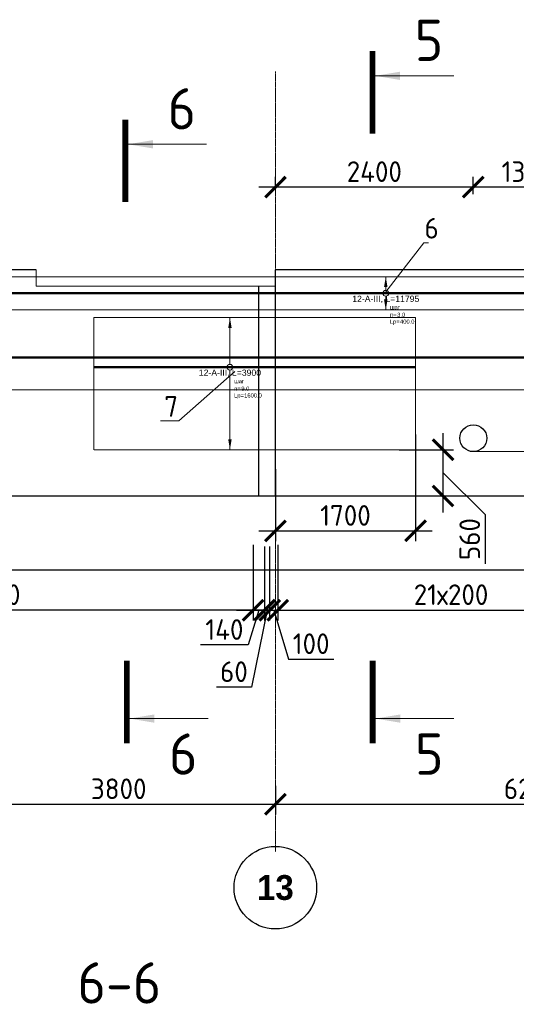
# Model space of a CAD drawing. Header units: millimetres. Extents: x 376598 to 1249954, y -318491 to -22134.
# Tile 220 of 256: x 619368 to 625389, y -49443 to -37517. Entities that reach past the tile are written whole.
import ezdxf
from ezdxf import colors
from ezdxf.entities.mleader import LeaderData, LeaderLine
from ezdxf.enums import TextEntityAlignment as Align
from ezdxf.math import Vec2, Vec3

# ---------------------------------------------------------------- set-up
doc = ezdxf.new("R2010")
doc.units = ezdxf.units.MM
doc.set_wipeout_variables(frame=1)
for name, pattern in [('______5', [1100, 800, -100, 100, -100]), ('________', [0]), ('ACAD_ISO02W100', [15, 12, -3]), ('осевая', [50.8, 31.75, -6.35, 6.35, -6.35])]:
    doc.linetypes.add(name, pattern=pattern)
for name, color, linetype, lineweight in [('Standard', 7, 'Continuous', 25), ('АрмСтер', 2, 'Continuous', 50), ('ВК_задание стр текст', 1, 'Continuous', 5), ('Оси', 40, '______5', 18), ('подоснова', 151, 'Continuous', 5), ('РАЗМЕРЫ', 1, 'Continuous', 9), ('Узлы', 7, 'Continuous', 0)]:
    doc.layers.add(name, color=color, linetype=linetype, lineweight=lineweight)
doc.layers.add('АрмСтер_атрибуты', color=2, linetype='Continuous', lineweight=0, plot=False)
doc.styles.add('Century Gothic', font='GOTHIC.TTF')
doc.styles.add('GOST-2.304_Type-B', font='GOST_Common.ttf')
doc.styles.add('MGP-CS_GOST2304', font='isocpeur.ttf')
doc.styles.get("Standard").update_dxf_attribs({"font": 'arial.ttf'})
doc.styles.add('Аннотативный', font='arial.ttf')
doc.dimstyles.new('СПДС', dxfattribs={"dimscale": 100, "dimtxt": 2.5, "dimasz": 2.5, "dimexe": 1.25, "dimexo": 0, "dimtad": 1, "dimdec": 0, "dimtxsty": 'GOST-2.304_Type-B', "dimblk": 'ARCHTICK', "dimcen": 2.5, "dimdle": 2, "dimadec": 0, "dimazin": 2, "dimtfac": 0.75, "dimtdec": 0, "dimtmove": 1, "dimatfit": 3, "dimfxl": 1, "dimtolj": 1, "dimarcsym": 1})

# ---------------------------------------------------------------- blocks, each defined once
blk = doc.blocks.new('NSY101')
at = {"color": 0, "linetype": 'ByBlock', "lineweight": -2}
blk.add_circle((0, 0), 50, dxfattribs=at)
blk = doc.blocks.new('_ArchTick')
at = {"color": 0, "linetype": 'ByBlock', "const_width": 0.15}
blk.add_lwpolyline([(-0.5, -0.5), (0.5, 0.5)], dxfattribs=at)
blk = doc.blocks.new('*D2441')
at = {"layer": 'DEFPOINTS', "color": 0, "lineweight": 0, "transparency": 16777216}
for p in [(622469, -46798), (622469, -47021), (618669, -47261)]:
    blk.add_point(p, dxfattribs=at)
at = {"layer": 'РАЗМЕРЫ', "color": 0, "lineweight": -2, "transparency": 16777216}
for p, q in [((622469, -46798), (622469, -47146)), ((618669, -47261), (618669, -46896)), ((618469, -47021), (622669, -47021))]:
    blk.add_line(p, q, dxfattribs=at)
at = {"layer": 'РАЗМЕРЫ', "color": 0, "lineweight": -2, "transparency": 16777216, "xscale": 250, "yscale": 250, "zscale": 250, "rotation": 180}
blk.add_blockref('_ArchTick', (618669, -47021), dxfattribs=at)
at = {"layer": 'РАЗМЕРЫ', "color": 0, "lineweight": -2, "transparency": 16777216, "xscale": 250, "yscale": 250, "zscale": 250}
blk.add_blockref('_ArchTick', (622469, -47021), dxfattribs=at)
at = {"layer": 'РАЗМЕРЫ', "color": 0, "lineweight": 0, "transparency": 16777216, "insert": (620569, -46833), "char_height": 250, "attachment_point": 5, "style": 'GOST-2.304_Type-B'}
blk.add_mtext('\\A1;3800', dxfattribs=at)
blk = doc.blocks.new('*D1980')
at = {"layer": 'DEFPOINTS', "color": 0, "lineweight": 0, "transparency": 16777216}
for p in [(628669, -46577), (622469, -46798), (628669, -47021)]:
    blk.add_point(p, dxfattribs=at)
at = {"layer": 'РАЗМЕРЫ', "color": 0, "lineweight": -2, "transparency": 16777216}
for p, q in [((628669, -46577), (628669, -47146)), ((622469, -46798), (622469, -47146)), ((622269, -47021), (628869, -47021))]:
    blk.add_line(p, q, dxfattribs=at)
at = {"layer": 'РАЗМЕРЫ', "color": 0, "lineweight": -2, "transparency": 16777216, "xscale": 250, "yscale": 250, "zscale": 250, "rotation": 180}
blk.add_blockref('_ArchTick', (622469, -47021), dxfattribs=at)
at = {"layer": 'РАЗМЕРЫ', "color": 0, "lineweight": -2, "transparency": 16777216, "xscale": 250, "yscale": 250, "zscale": 250}
blk.add_blockref('_ArchTick', (628669, -47021), dxfattribs=at)
at = {"layer": 'РАЗМЕРЫ', "color": 0, "lineweight": 0, "transparency": 16777216, "insert": (625569, -46833), "char_height": 250, "attachment_point": 5, "style": 'GOST-2.304_Type-B'}
blk.add_mtext('\\A1;6200', dxfattribs=at)
blk = doc.blocks.new('*D2024')
at = {"layer": 'DEFPOINTS', "color": 0, "lineweight": 0, "transparency": 16777216}
for p in [(622198, -43877, -720), (615599, -43897, -360), (615599, -44670)]:
    blk.add_point(p, dxfattribs=at)
at = {"layer": 'РАЗМЕРЫ', "color": 0, "lineweight": -2, "transparency": 16777216}
for p, q in [((622198, -43877), (622198, -44795)), ((615599, -43897), (615599, -44795)), ((622398, -44670), (615399, -44670))]:
    blk.add_line(p, q, dxfattribs=at)
at = {"layer": 'РАЗМЕРЫ', "color": 0, "lineweight": -2, "transparency": 16777216, "xscale": 250, "yscale": 250, "zscale": 250, "rotation": 180}
blk.add_blockref('_ArchTick', (615599, -44670), dxfattribs=at)
at = {"layer": 'РАЗМЕРЫ', "color": 0, "lineweight": -2, "transparency": 16777216, "xscale": 250, "yscale": 250, "zscale": 250}
blk.add_blockref('_ArchTick', (622198, -44670), dxfattribs=at)
at = {"layer": 'РАЗМЕРЫ', "color": 0, "lineweight": 0, "transparency": 16777216, "insert": (618899, -44482), "char_height": 250, "attachment_point": 5, "style": 'GOST-2.304_Type-B'}
blk.add_mtext('\\A1;33х200', dxfattribs=at)
blk = doc.blocks.new('*D2025')
at = {"layer": 'DEFPOINTS', "color": 0, "lineweight": 0, "transparency": 16777216}
for p in [(622198, -43877, -720), (622338, -43897, -360), (622338, -44670)]:
    blk.add_point(p, dxfattribs=at)
at = {"layer": 'РАЗМЕРЫ', "color": 0, "lineweight": -2, "transparency": 16777216}
for p, q in [((622198, -43877), (622198, -44795)), ((622338, -43897), (622338, -44795)), ((621998, -44670), (622538, -44670)), ((622268, -44670), (622137, -45091)), ((622137, -45091), (621562, -45091))]:
    blk.add_line(p, q, dxfattribs=at)
at = {"layer": 'РАЗМЕРЫ', "color": 0, "lineweight": -2, "transparency": 16777216, "xscale": 250, "yscale": 250, "zscale": 250, "rotation": 180}
blk.add_blockref('_ArchTick', (622198, -44670), dxfattribs=at)
at = {"layer": 'РАЗМЕРЫ', "color": 0, "lineweight": -2, "transparency": 16777216, "xscale": 250, "yscale": 250, "zscale": 250}
blk.add_blockref('_ArchTick', (622338, -44670), dxfattribs=at)
at = {"layer": 'РАЗМЕРЫ', "color": 0, "lineweight": 0, "transparency": 16777216, "insert": (621850, -44904), "char_height": 250, "attachment_point": 5, "style": 'GOST-2.304_Type-B'}
blk.add_mtext('\\A1;140', dxfattribs=at)
blk = doc.blocks.new('*D2026')
at = {"layer": 'DEFPOINTS', "color": 0, "lineweight": 0, "transparency": 16777216}
for p in [(622338, -43897, -360), (622399, -43897, -360), (622399, -44670)]:
    blk.add_point(p, dxfattribs=at)
at = {"layer": 'РАЗМЕРЫ', "color": 0, "lineweight": -2, "transparency": 16777216}
for p, q in [((622338, -43897), (622338, -44795)), ((622399, -43897), (622399, -44795)), ((622338, -44670), (622088, -44670)), ((622369, -44670), (622178, -45603)), ((622338, -44670), (622399, -44670)), ((622338, -44670), (622399, -44670)), ((622399, -44670), (622649, -44670)), ((622178, -45603), (621753, -45603))]:
    blk.add_line(p, q, dxfattribs=at)
at = {"layer": 'РАЗМЕРЫ', "color": 0, "lineweight": -2, "transparency": 16777216, "xscale": 250, "yscale": 250, "zscale": 250}
blk.add_blockref('_ArchTick', (622338, -44670), dxfattribs=at)
at = {"layer": 'РАЗМЕРЫ', "color": 0, "lineweight": -2, "transparency": 16777216, "xscale": 250, "yscale": 250, "zscale": 250, "rotation": 180}
blk.add_blockref('_ArchTick', (622399, -44670), dxfattribs=at)
at = {"layer": 'РАЗМЕРЫ', "color": 0, "lineweight": 0, "transparency": 16777216, "insert": (621966, -45415), "char_height": 250, "attachment_point": 5, "style": 'GOST-2.304_Type-B'}
blk.add_mtext('\\A1;60', dxfattribs=at)
blk = doc.blocks.new('*D2027')
at = {"layer": 'DEFPOINTS', "color": 0, "lineweight": 0, "transparency": 16777216}
for p in [(622498, -43877, -720), (622399, -43897, -360), (622498, -44670)]:
    blk.add_point(p, dxfattribs=at)
at = {"layer": 'РАЗМЕРЫ', "color": 0, "lineweight": -2, "transparency": 16777216}
for p, q in [((622498, -43877), (622498, -44795)), ((622399, -43897), (622399, -44795)), ((622399, -44670), (622149, -44670)), ((622399, -44670), (622498, -44670)), ((622399, -44670), (622498, -44670)), ((622449, -44670), (622627, -45264)), ((622498, -44670), (622748, -44670)), ((622627, -45264), (623177, -45264))]:
    blk.add_line(p, q, dxfattribs=at)
at = {"layer": 'РАЗМЕРЫ', "color": 0, "lineweight": -2, "transparency": 16777216, "xscale": 250, "yscale": 250, "zscale": 250}
blk.add_blockref('_ArchTick', (622399, -44670), dxfattribs=at)
at = {"layer": 'РАЗМЕРЫ', "color": 0, "lineweight": -2, "transparency": 16777216, "xscale": 250, "yscale": 250, "zscale": 250, "rotation": 180}
blk.add_blockref('_ArchTick', (622498, -44670), dxfattribs=at)
at = {"layer": 'РАЗМЕРЫ', "color": 0, "lineweight": 0, "transparency": 16777216, "insert": (622902, -45076), "char_height": 250, "attachment_point": 5, "style": 'GOST-2.304_Type-B'}
blk.add_mtext('\\A1;100', dxfattribs=at)
blk = doc.blocks.new('*D2028')
at = {"layer": 'DEFPOINTS', "color": 0, "lineweight": 0, "transparency": 16777216}
for p in [(622498, -43877, -720), (626698, -43877, -720), (626698, -44670)]:
    blk.add_point(p, dxfattribs=at)
at = {"layer": 'РАЗМЕРЫ', "color": 0, "lineweight": -2, "transparency": 16777216}
for p, q in [((622498, -43877), (622498, -44795)), ((626698, -43877), (626698, -44795)), ((622298, -44670), (626898, -44670))]:
    blk.add_line(p, q, dxfattribs=at)
at = {"layer": 'РАЗМЕРЫ', "color": 0, "lineweight": -2, "transparency": 16777216, "xscale": 250, "yscale": 250, "zscale": 250, "rotation": 180}
blk.add_blockref('_ArchTick', (622498, -44670), dxfattribs=at)
at = {"layer": 'РАЗМЕРЫ', "color": 0, "lineweight": -2, "transparency": 16777216, "xscale": 250, "yscale": 250, "zscale": 250}
blk.add_blockref('_ArchTick', (626698, -44670), dxfattribs=at)
at = {"layer": 'РАЗМЕРЫ', "color": 0, "lineweight": 0, "transparency": 16777216, "insert": (624598, -44482), "char_height": 250, "attachment_point": 5, "style": 'GOST-2.304_Type-B'}
blk.add_mtext('\\A1;21х200', dxfattribs=at)
blk = doc.blocks.new('*U146')
at = {"layer": 'РАЗМЕРЫ', "ltscale": 15}
blk.add_line((0, -22800), (0, 20400), dxfattribs=at)
at = {"layer": 'АрмСтер_атрибуты', "style": 'Аннотативный', "flags": 8}
blk.add_attdef('ПОЗ', (110, 30), '', height=75, dxfattribs=at)
blk.add_attdef('НАИМЕНОВАНИЕ', text='', height=75, dxfattribs=at).set_placement((0, -29), align=Align.TOP_CENTER)
at = {"layer": 'АрмСтер_атрибуты', "color": 215, "style": 'Аннотативный'}
for tag, p, flags in [('КОЛ', (138, -285), 8), ('ШАГ', (191, -194), 10), ('ШИРИНА', (173, -368), 8)]:
    blk.add_attdef(tag, p, '', height=50, dxfattribs=dict(at, flags=flags))
at = {"layer": 'АрмСтер_атрибуты', "flags": 9}
for tag, p in [('МАССА', (-2096, -410)), ('ОБОЗНАЧЕНИЕ', (-2096, -524))]:
    blk.add_attdef(tag, p, '', height=75, dxfattribs=at)
blk = doc.blocks.new('*U147')
at = {"color": 0, "linetype": 'ByBlock', "lineweight": -2, "ltscale": 100}
blk.add_line((-33011, 0), (10439, 0), dxfattribs=at)
at = {"layer": 'АрмСтер_атрибуты', "flags": 9}
for tag, p in [('МАССА', (-3472, 4790)), ('ОБОЗНАЧЕНИЕ', (-3472, 4676))]:
    blk.add_attdef(tag, p, '', height=75, dxfattribs=at)
at = {"layer": 'АрмСтер_атрибуты', "style": 'Аннотативный', "flags": 8}
blk.add_attdef('ПОЗ', (110, 30), '', height=75, dxfattribs=at)
blk.add_attdef('НАИМЕНОВАНИЕ', text='', height=75, dxfattribs=at).set_placement((0, -29), align=Align.TOP_CENTER)
at = {"layer": 'АрмСтер_атрибуты', "color": 215, "style": 'Аннотативный'}
for tag, p, flags in [('КОЛ', (138, -285), 8), ('ШАГ', (191, -194), 10), ('ШИРИНА', (173, -368), 8)]:
    blk.add_attdef(tag, p, '', height=50, dxfattribs=dict(at, flags=flags))
blk = doc.blocks.new('*U148')
at = {"layer": 'РАЗМЕРЫ'}
for p, q in [((112, 200), (-112, 200)), ((112, -200), (-112, -200))]:
    blk.add_line(p, q, dxfattribs=at)
at = {"layer": 'РАЗМЕРЫ', "ltscale": 15}
blk.add_line((0, -200), (0, 200), dxfattribs=at)
at = {"layer": 'РАЗМЕРЫ'}
for points in [[(0, 200), (21, 75), (-21, 75)], [(0, -200), (21, -75), (-21, -75)]]:
    blk.add_solid(points, dxfattribs=at)
at = {"layer": 'АрмСтер_атрибуты', "color": 215, "ltscale": 15, "style": 'Аннотативный'}
for s, p in [('шаг', (51, -194)), ('Lр=', (50, -368)), ('n=', (51, -285))]:
    blk.add_text(s, height=50, dxfattribs=at).set_placement(p)
at = {"layer": 'АрмСтер_атрибуты', "flags": 9}
for tag, p in [('МАССА', (3806, 4790)), ('ОБОЗНАЧЕНИЕ', (3806, 4676))]:
    blk.add_attdef(tag, p, '', height=75, dxfattribs=at)
at = {"layer": 'АрмСтер_атрибуты', "style": 'Аннотативный', "flags": 8}
blk.add_attdef('ПОЗ', (110, 30), '', height=75, dxfattribs=at)
at = {"layer": 'АрмСтер_атрибуты', "color": 215, "style": 'Аннотативный'}
for tag, p, flags in [('КОЛ', (138, -285), 8), ('ШАГ', (191, -194), 10), ('ШИРИНА', (173, -368), 8)]:
    blk.add_attdef(tag, p, '', height=50, dxfattribs=dict(at, flags=flags))
at = {"linetype": 'Continuous', "lineweight": 0}
blk.add_wipeout([(35, 0), (28, 21), (11, 33), (-11, 33), (-28, 21), (-35, 0), (-28, -21), (-11, -33), (11, -33), (28, -21)], dxfattribs=at)
at = {"color": 0, "linetype": 'ByBlock', "lineweight": -2, "ltscale": 100}
blk.add_line((-6683, 0), (5112, 0), dxfattribs=at)
at = {"layer": 'РАЗМЕРЫ'}
blk.add_circle((0, 0), 35, dxfattribs=at)
at = {"layer": 'АрмСтер_атрибуты', "style": 'Аннотативный', "flags": 8}
blk.add_attdef('НАИМЕНОВАНИЕ', text='', height=75, dxfattribs=at).set_placement((0, -29), align=Align.TOP_CENTER)
blk = doc.blocks.new('_None')
blk = doc.blocks.new('*U754')
at = {"layer": 'РАЗМЕРЫ'}
for p, q in [((112, 600), (-112, 600)), ((112, -1000), (-112, -1000))]:
    blk.add_line(p, q, dxfattribs=at)
at = {"layer": 'РАЗМЕРЫ', "ltscale": 15}
blk.add_line((0, -1000), (0, 600), dxfattribs=at)
at = {"layer": 'РАЗМЕРЫ'}
for points in [[(0, 600), (21, 475), (-21, 475)], [(0, -1000), (21, -875), (-21, -875)]]:
    blk.add_solid(points, dxfattribs=at)
at = {"layer": 'АрмСтер_атрибуты', "color": 215, "ltscale": 15, "style": 'Аннотативный'}
for s, p in [('шаг', (51, -194)), ('Lр=', (50, -368)), ('n=', (51, -285))]:
    blk.add_text(s, height=50, dxfattribs=at).set_placement(p)
at = {"layer": 'АрмСтер_атрибуты', "flags": 9}
for tag, p in [('МАССА', (8340, 4790)), ('ОБОЗНАЧЕНИЕ', (8340, 4676))]:
    blk.add_attdef(tag, p, '', height=75, dxfattribs=at)
at = {"layer": 'АрмСтер_атрибуты', "style": 'Аннотативный', "flags": 8}
blk.add_attdef('ПОЗ', (110, 30), '', height=75, dxfattribs=at)
at = {"layer": 'АрмСтер_атрибуты', "color": 215, "style": 'Аннотативный'}
for tag, p, flags in [('КОЛ', (138, -285), 8), ('ШАГ', (191, -194), 10), ('ШИРИНА', (173, -368), 8)]:
    blk.add_attdef(tag, p, '', height=50, dxfattribs=dict(at, flags=flags))
at = {"linetype": 'Continuous', "lineweight": 0}
blk.add_wipeout([(35, 0), (28, 21), (11, 33), (-11, 33), (-28, 21), (-35, 0), (-28, -21), (-11, -33), (11, -33), (28, -21)], dxfattribs=at)
at = {"color": 0, "linetype": 'ByBlock', "lineweight": -2, "ltscale": 100}
blk.add_line((-1649, 0), (2251, 0), dxfattribs=at)
at = {"layer": 'РАЗМЕРЫ'}
blk.add_circle((0, 0), 35, dxfattribs=at)
at = {"layer": 'АрмСтер_атрибуты', "style": 'Аннотативный', "flags": 8}
blk.add_attdef('НАИМЕНОВАНИЕ', text='', height=75, dxfattribs=at).set_placement((0, -29), align=Align.TOP_CENTER)
blk = doc.blocks.new('*D2473')
at = {"layer": 'DEFPOINTS', "color": 0, "lineweight": 0, "transparency": 16777216}
for p in [(623971, -42726, -720), (624501, -42726), (624133, -43286)]:
    blk.add_point(p, dxfattribs=at)
at = {"layer": 'РАЗМЕРЫ', "color": 0, "lineweight": -2, "transparency": 16777216}
for p, q in [((624501, -43486), (624501, -42526)), ((623971, -42726), (624626, -42726)), ((624501, -43006), (625012, -43509)), ((624133, -43286), (624626, -43286)), ((625012, -43509), (625012, -44109))]:
    blk.add_line(p, q, dxfattribs=at)
at = {"layer": 'РАЗМЕРЫ', "color": 0, "lineweight": -2, "transparency": 16777216, "xscale": 250, "yscale": 250, "zscale": 250}
for p, rotation in [((624501, -42726), 90), ((624501, -43286), 270)]:
    blk.add_blockref('_ArchTick', p, dxfattribs=dict(at, rotation=rotation))
at = {"layer": 'РАЗМЕРЫ', "color": 0, "lineweight": 0, "transparency": 16777216, "insert": (624825, -43809), "char_height": 250, "attachment_point": 5, "rotation": 90, "style": 'GOST-2.304_Type-B'}
blk.add_mtext('\\A1;560', dxfattribs=at)
blk = doc.blocks.new('*D2474')
at = {"layer": 'DEFPOINTS', "color": 0, "lineweight": 0, "transparency": 16777216}
for p in [(624168, -42543, -720), (622468, -42962), (624168, -43709)]:
    blk.add_point(p, dxfattribs=at)
at = {"layer": 'РАЗМЕРЫ', "color": 0, "lineweight": -2, "transparency": 16777216}
for p, q in [((624168, -42543), (624168, -43834)), ((622468, -42962), (622468, -43834)), ((622268, -43709), (624368, -43709))]:
    blk.add_line(p, q, dxfattribs=at)
at = {"layer": 'РАЗМЕРЫ', "color": 0, "lineweight": -2, "transparency": 16777216, "xscale": 250, "yscale": 250, "zscale": 250, "rotation": 180}
blk.add_blockref('_ArchTick', (622468, -43709), dxfattribs=at)
at = {"layer": 'РАЗМЕРЫ', "color": 0, "lineweight": -2, "transparency": 16777216, "xscale": 250, "yscale": 250, "zscale": 250}
blk.add_blockref('_ArchTick', (624168, -43709), dxfattribs=at)
at = {"layer": 'РАЗМЕРЫ', "color": 0, "lineweight": 0, "transparency": 16777216, "insert": (623318, -43522), "char_height": 250, "attachment_point": 5, "style": 'GOST-2.304_Type-B'}
blk.add_mtext('\\A1;1700', dxfattribs=at)
blk = doc.blocks.new('*D2353')
at = {"layer": 'DEFPOINTS', "color": 0, "lineweight": 0, "transparency": 16777216}
for p in [(624868, -39545), (624868, -39632), (626168, -39632)]:
    blk.add_point(p, dxfattribs=at)
at = {"layer": 'РАЗМЕРЫ', "color": 0, "lineweight": -2, "transparency": 16777216}
for p, q in [((624868, -39632), (624868, -39420)), ((626168, -39632), (626168, -39420)), ((626368, -39545), (624668, -39545))]:
    blk.add_line(p, q, dxfattribs=at)
at = {"layer": 'РАЗМЕРЫ', "color": 0, "lineweight": -2, "transparency": 16777216, "xscale": 250, "yscale": 250, "zscale": 250, "rotation": 180}
blk.add_blockref('_ArchTick', (624868, -39545), dxfattribs=at)
at = {"layer": 'РАЗМЕРЫ', "color": 0, "lineweight": -2, "transparency": 16777216, "xscale": 250, "yscale": 250, "zscale": 250}
blk.add_blockref('_ArchTick', (626168, -39545), dxfattribs=at)
at = {"layer": 'РАЗМЕРЫ', "color": 0, "lineweight": 0, "transparency": 16777216, "insert": (625518, -39358), "char_height": 250, "attachment_point": 5, "style": 'GOST-2.304_Type-B'}
blk.add_mtext('\\A1;1300', dxfattribs=at)
blk = doc.blocks.new('*D2354')
at = {"layer": 'DEFPOINTS', "color": 0, "lineweight": 0, "transparency": 16777216}
for p in [(622469, -39545), (622469, -39575, 3100), (624868, -39632)]:
    blk.add_point(p, dxfattribs=at)
at = {"layer": 'РАЗМЕРЫ', "color": 0, "lineweight": -2, "transparency": 16777216}
for p, q in [((622469, -39575), (622469, -39420)), ((624868, -39632), (624868, -39420)), ((625068, -39545), (622269, -39545))]:
    blk.add_line(p, q, dxfattribs=at)
at = {"layer": 'РАЗМЕРЫ', "color": 0, "lineweight": -2, "transparency": 16777216, "xscale": 250, "yscale": 250, "zscale": 250, "rotation": 180}
blk.add_blockref('_ArchTick', (622469, -39545), dxfattribs=at)
at = {"layer": 'РАЗМЕРЫ', "color": 0, "lineweight": -2, "transparency": 16777216, "xscale": 250, "yscale": 250, "zscale": 250}
blk.add_blockref('_ArchTick', (624868, -39545), dxfattribs=at)
at = {"layer": 'РАЗМЕРЫ', "color": 0, "lineweight": 0, "transparency": 16777216, "insert": (623668, -39358), "char_height": 250, "attachment_point": 5, "style": 'GOST-2.304_Type-B'}
blk.add_mtext('\\A1;2400', dxfattribs=at)

msp = doc.modelspace()

# ---------------------------------------------------------------- linework, layer by layer
at = {"color": 7, "linetype": 'Continuous', "lineweight": 25, "transparency": 33554687}
for p, q in [((581568.5, -43286.5), (629218.5, -43286.5)), ((629218.5, -44186.5), (581568.5, -44186.5))]:
    msp.add_line(p, q, dxfattribs=at)
at = {"layer": 'Standard', "color": 7, "linetype": '________', "lineweight": 25, "transparency": 33554687}
for p, q in [((619568.6, -40546.5), (615668.5, -40546.5)), ((626018.5, -40546.5), (622468.5, -40546.5)), ((622468.5, -43286.5), (622468.5, -40546.5)), ((622268.5, -43286.5), (622268.5, -40746.5))]:
    msp.add_line(p, q, dxfattribs=at)
at = {"layer": 'Оси', "color": 16, "linetype": 'осевая', "lineweight": 0, "ltscale": 0.5, "transparency": 33554687}
msp.add_line((622468.5, -38144.1), (622468.5, -47595.1), dxfattribs=at)
at = {"layer": 'Узлы', "color": 1, "linetype": 'Continuous', "lineweight": 0}
for p, q in [((623680, -38197.4, -520), (624630, -38197.4, -520)), ((620683.6, -39026.5, -520), (621633.6, -39026.5, -520)), ((620701.8, -45982.6, -320), (621651.8, -45982.6, -320)), ((623683.3, -45982.6, -320), (624633.3, -45982.6, -320))]:
    msp.add_line(p, q, dxfattribs=at)
at = {"layer": 'Узлы', "color": 1, "linetype": 'Continuous', "lineweight": 0, "const_width": 70}
for points, elevation in [([(623645, -37897.4), (623645, -38897.4)], -520), ([(620648.6, -38726.5), (620648.6, -39726.5)], -520), ([(620666.8, -46282.6), (620666.8, -45282.6)], -320), ([(623648.3, -46282.6), (623648.3, -45282.6)], -320)]:
    msp.add_lwpolyline(points, dxfattribs=dict(at, elevation=elevation))
at = {"layer": 'Узлы', "color": 1, "linetype": 'Continuous', "lineweight": 0}
for points in [[(623680, -38197.4, -520), (623980.5, -38247.7, -520), (623980.5, -38147.1, -520)], [(620683.6, -39026.5, -520), (620984.1, -39076.8, -520), (620984.1, -38976.2, -520)], [(620701.8, -45982.6, -320), (621002.2, -46032.9, -320), (621002.2, -45932.3, -320)], [(623683.3, -45982.6, -320), (623983.8, -46032.9, -320), (623983.8, -45932.3, -320)]]:
    msp.add_solid(points, dxfattribs=at)

# ---------------------------------------------------------------- block references
at = {"layer": 'Оси', "color": 16, "linetype": 'Continuous', "lineweight": 25, "transparency": 33554687, "xscale": 9.999999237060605, "yscale": 9.999999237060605, "zscale": 9.999999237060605}
msp.add_blockref('NSY101', (622468, -48030.9), dxfattribs=at)

# ---------------------------------------------------------------- texts
at = {"layer": 'Оси', "color": 16, "linetype": 'Continuous', "lineweight": 25, "transparency": 33554687, "insert": (622468, -48030.9), "char_height": 300, "width": 620, "attachment_point": 5, "style": 'Century Gothic'}
msp.add_mtext('\\A1;{\\fCentury Gothic|i0|b1;\\H300.000000;\\W1.000000;\\C16;13}\\P', dxfattribs=at)
at = {"layer": 'РАЗМЕРЫ', "insert": (620576.7, -49184.6), "char_height": 500, "attachment_point": 5, "style": 'GOST-2.304_Type-B'}
msp.add_mtext_dynamic_manual_height_columns('6-6', width=3941.213, gutter_width=625, heights=[0], dxfattribs=at)
at = {"layer": 'Узлы', "color": 1, "linetype": 'Continuous', "lineweight": 0, "char_height": 500, "attachment_point": 5, "style": 'GOST-2.304_Type-B'}
for s, insert in [('5', (624330, -37767.4, -520)), ('6', (621333.6, -38596.5, -520)), ('6', (621351.8, -46412.6, -320)), ('5', (624333.3, -46412.6, -320))]:
    msp.add_mtext_dynamic_manual_height_columns(s, width=723.88, gutter_width=25, heights=[0], dxfattribs=dict(at, insert=insert))

# ---------------------------------------------------------------- dimensions: what is measured, and where the dimension line sits
at = {"layer": 'РАЗМЕРЫ', "color": 4, "lineweight": 0}
for base, p1, p2, picture, middle in [((622468.5, -39545.2, -3100), (624868.4, -39632.2, -3100), (622468.5, -39575.1), '*D2354', (623668.5, -39357.7, -3100)), ((624868.4, -39545.2, -3100), (626168.4, -39632.2, -3100), (624868.4, -39632.2, -3100), '*D2353', (625518.4, -39357.7, -3100))]:
    dim = msp.add_linear_dim(base=base, p1=p1, p2=p2, dimstyle='СПДС', dxfattribs=at)
    dim.commit()
    dim.dimension.update_dxf_attribs({"geometry": picture, "text_midpoint": middle})
at = {"layer": 'РАЗМЕРЫ', "color": 1, "lineweight": 0}
for base, p1, p2, text, picture, middle in [((615598.7, -44669.9), (622198.4, -43876.6, -720), (615598.7, -43896.6, -360), '33х200', '*D2024', (618898.5, -44482.4)), ((626698.4, -44669.9), (622498.4, -43876.6, -720), (626698.4, -43876.6, -720), '21х200', '*D2028', (624598.4, -44482.4))]:
    dim = msp.add_linear_dim(base=base, p1=p1, p2=p2, text=text, dimstyle='СПДС', dxfattribs=at)
    dim.commit()
    dim.dimension.update_dxf_attribs({"geometry": picture, "text_midpoint": middle})
for base, p1, p2, picture, middle in [((622338.4, -44669.9), (622198.4, -43876.6, -720), (622338.4, -43896.6, -360), '*D2025', (622074.8, -45091)), ((622398.7, -44669.9), (622338.4, -43896.6, -360), (622398.7, -43896.6, -360), '*D2026', (622115.9, -45602.5))]:
    dim = msp.add_linear_dim(base=base, p1=p1, p2=p2, dimstyle='СПДС', dxfattribs=at)
    dim.commit()
    dim.dimension.update_dxf_attribs({"geometry": picture, "text_midpoint": middle, "dimtype": 160})
for base, p1, p2, picture, middle in [((622498.4, -44669.9), (622398.7, -43896.6, -360), (622498.4, -43876.6, -720), '*D2027', (622689.2, -45076.2)), ((628668.5, -47020.6), (622468.5, -46798.1), (628668.5, -46577), '*D1980', (625568.5, -46833.1)), ((622468.5, -47020.6), (618668.5, -47261.2), (622468.5, -46798.1), '*D2441', (620568.5, -46833.1))]:
    dim = msp.add_linear_dim(base=base, p1=p1, p2=p2, dimstyle='СПДС', dxfattribs=at)
    dim.commit()
    dim.dimension.update_dxf_attribs({"geometry": picture, "text_midpoint": middle})

# ---------------------------------------------------------------- next in the draw order: block references
at = {"layer": 'АрмСтер', "ltscale": 15, "rotation": 90}
msp.add_blockref('*U146', (605956.5, -41998.9, -360), dxfattribs=at)

# ---------------------------------------------------------------- next in the draw order: linework, layer by layer
at = {"layer": 'РАЗМЕРЫ', "color": 4}
msp.add_lwpolyline([(622468.5, -40546.5), (622468.5, -40746.5), (619568.6, -40746.5), (619568.6, -40546.5)], dxfattribs=at)

# ---------------------------------------------------------------- next in the draw order: block references
at = {"layer": 'АрмСтер', "ltscale": 15}
msp.add_blockref('*U147', (618480.1, -41611, -720), dxfattribs=at)

# ---------------------------------------------------------------- next in the draw order: linework, layer by layer
at = {"layer": 'РАЗМЕРЫ', "color": 4, "lineweight": 30}
msp.add_circle((624868.4, -42586.5), 162.5, dxfattribs=at)

# ---------------------------------------------------------------- next in the draw order: block references
at = {"layer": 'АрмСтер', "ltscale": 15}
ref = msp.add_blockref('*U148', (623806.7, -40831.5), dxfattribs=at)
ref.add_attrib('НАИМЕНОВАНИЕ', '12-A-III, L=11795', dxfattribs={"layer": 'АрмСтер_атрибуты', "height": 75, "style": 'Аннотативный', "flags": 8}).set_placement((623806.7, -40860.8), align=Align.TOP_CENTER)
ref.add_attrib('КОЛ', '3.0', (623944.7, -41116.6), dxfattribs={"layer": 'АрмСтер_атрибуты', "color": 215, "height": 50, "style": 'Аннотативный', "flags": 8})
ref.add_attrib('ШИРИНА', '400.0', (623979.5, -41199.3), dxfattribs={"layer": 'АрмСтер_атрибуты', "color": 215, "height": 50, "style": 'Аннотативный', "flags": 8})

# ---------------------------------------------------------------- next in the draw order: linework, layer by layer
at = {"layer": 'РАЗМЕРЫ', "color": 4}
msp.add_lwpolyline([(617090.7, -40631.5), (628918.5, -40631.5), (628918.5, -41031.5), (617090.7, -41031.5)], close=True, dxfattribs=at)

# ---------------------------------------------------------------- next in the draw order: block references
at = {"layer": 'АрмСтер', "ltscale": 15}
ref = msp.add_blockref('*U754', (621917.4, -41726, -720), dxfattribs=at)
ref.add_attrib('НАИМЕНОВАНИЕ', '12-A-III, L=3900', dxfattribs={"layer": 'АрмСтер_атрибуты', "height": 75, "style": 'Аннотативный', "flags": 8}).set_placement((621917.4, -41755.4, -720), align=Align.TOP_CENTER)
ref.add_attrib('КОЛ', '9.0', (622055.5, -42011.2, -720), dxfattribs={"layer": 'АрмСтер_атрибуты', "color": 215, "height": 50, "style": 'Аннотативный', "flags": 8})
ref.add_attrib('ШИРИНА', '1600.0', (622090.3, -42093.8, -720), dxfattribs={"layer": 'АрмСтер_атрибуты', "color": 215, "height": 50, "style": 'Аннотативный', "flags": 8})

# ---------------------------------------------------------------- next in the draw order: leaders
at = {"layer": 'подоснова'}
ml = msp.add_multileader_mtext('Standard', dxfattribs=at)
ml.set_content('6', color=256, style='GOST-2.304_Type-B')
ml.set_leader_properties(color=256, linetype='ByLayer', lineweight=15)
ml.set_arrow_properties(name='NONE')
ml.build(insert=Vec2(0, 0))
ml.multileader.update_dxf_attribs({"text_left_attachment_type": 6, "text_right_attachment_type": 6, "dogleg_length": 10, "arrow_head_size": 18})
ctx = ml.context
ctx.base_point, ctx.char_height, ctx.arrow_head_size, ctx.landing_gap_size, ctx.plane_origin = Vec3(624279.6, -40218.6, 720), 250, 18, 20, Vec3(623285.6, -38944.1, 720)
ctx.left_attachment, ctx.right_attachment, ctx.text_align_type = 6, 6, 1
notes = []
notes.append((ctx, [(0, (1, 1, 0), (624269.6, -40218.6, 720), (1, 0), 10, [(0, [(623806.6, -40815.3, 720)], 0, [])])]))
ctx.mtext.insert, ctx.mtext.width, ctx.mtext.alignment, ctx.mtext.flow_direction = Vec3(624362.1, -39918.6, 720), 22.898, 2, 5
for ctx, leaders in notes:
    for number, flags, end, landing, length, lines in leaders:
        leader = LeaderData()
        leader.index, (leader.has_last_leader_line, leader.has_dogleg_vector, leader.attachment_direction) = number, flags
        leader.last_leader_point, leader.dogleg_vector, leader.dogleg_length = Vec3(end), Vec3(landing), length
        for number, points, colour, breaks in lines:
            line = LeaderLine()
            line.index, line.vertices, line.color, line.breaks = number, Vec3.list(points), colors.encode_raw_color(colour), breaks
            leader.lines.append(line)
        ctx.leaders.append(leader)

# ---------------------------------------------------------------- next in the draw order: linework, layer by layer
at = {"layer": 'РАЗМЕРЫ', "color": 4, "linetype": 'ACAD_ISO02W100', "ltscale": 0.5, "elevation": -720}
msp.add_lwpolyline([(620268, -41126), (624168, -41126), (624168, -42726), (620268, -42726)], close=True, dxfattribs=at)

# ---------------------------------------------------------------- next in the draw order: dimensions: what is measured, and where the dimension line sits
at = {"layer": 'РАЗМЕРЫ', "color": 4, "lineweight": 0}
dim = msp.add_linear_dim(base=(624167.9989, -43709.1333), p1=(622468.4697, -42961.6023), p2=(624167.9989, -42542.5725, -720), dimstyle='СПДС', dxfattribs=at)
dim.commit()
dim.dimension.update_dxf_attribs({"geometry": '*D2474', "text_midpoint": (623318.2343, -43521.6333)})
dim = msp.add_linear_dim(base=(624500.5646, -42726.0338), p1=(624132.6195, -43286.4801), p2=(623970.6506, -42726.0338, -720), angle=90, dimstyle='СПДС', dxfattribs=at)
dim.commit()
dim.dimension.update_dxf_attribs({"geometry": '*D2473', "text_midpoint": (625012.1925, -43571.9073), "dimtype": 160})

# ---------------------------------------------------------------- next in the draw order: leaders
at = {"layer": 'подоснова'}
ml = msp.add_multileader_mtext('Standard', dxfattribs=at)
ml.set_content('7', color=256, style='GOST-2.304_Type-B')
ml.set_leader_properties(color=256, linetype='ByLayer', lineweight=15)
ml.set_arrow_properties(name='NONE')
ml.build(insert=Vec2(0, 0))
ml.multileader.update_dxf_attribs({"text_left_attachment_type": 6, "text_right_attachment_type": 6, "dogleg_length": 10, "arrow_head_size": 18})
ctx = ml.context
ctx.base_point, ctx.char_height, ctx.arrow_head_size, ctx.landing_gap_size, ctx.plane_origin = Vec3(621122.4, -42376.6), 250, 18, 20, Vec3(621456.7, -39906.6)
ctx.left_attachment, ctx.right_attachment, ctx.text_align_type = 6, 6, 1
notes = []
notes.append((ctx, [(1, (1, 1, 0), (621297.6, -42376.6), (-1, 0), 10, [(0, [(621977.8, -41777.8)], 0, [])])]))
ctx.mtext.insert, ctx.mtext.alignment, ctx.mtext.flow_direction = Vec3(621205, -42076.6), 2, 5
for ctx, leaders in notes:
    for number, flags, end, landing, length, lines in leaders:
        leader = LeaderData()
        leader.index, (leader.has_last_leader_line, leader.has_dogleg_vector, leader.attachment_direction) = number, flags
        leader.last_leader_point, leader.dogleg_vector, leader.dogleg_length = Vec3(end), Vec3(landing), length
        for number, points, colour, breaks in lines:
            line = LeaderLine()
            line.index, line.vertices, line.color, line.breaks = number, Vec3.list(points), colors.encode_raw_color(colour), breaks
            leader.lines.append(line)
        ctx.leaders.append(leader)

# ---------------------------------------------------------------- next in the draw order: leaders
at = {"layer": 'ВК_задание стр текст'}
ml = msp.add_multileader_mtext('Standard', dxfattribs=at)
ml.set_content('{\\Fcs_gost2304|c204;\\Q15;\\W0.7;ст.гильза \\Fcs_gost2304|c0;%%C\\Fcs_gost2304|c204;325х7мм }', color=256, style='MGP-CS_GOST2304')
ml.set_leader_properties(color=256, linetype='ByLayer', lineweight=-1)
ml.set_arrow_properties(name='NONE')
ml.build(insert=Vec2(0, 0))
ml.multileader.update_dxf_attribs({"has_dogleg": 0, "text_left_attachment_type": 6, "text_right_attachment_type": 6, "dogleg_length": 0, "arrow_head_size": 400})
ctx = ml.context
ctx.base_point, ctx.char_height, ctx.arrow_head_size, ctx.landing_gap_size, ctx.plane_origin = Vec3(630166.3, -46303.9), 250, 400, 50, Vec3(624812.9, -33817)
ctx.left_attachment, ctx.right_attachment, ctx.text_align_type = 6, 6, 1
notes = []
notes.append((ctx, [(0, (1, 1, 0), (630166.3, -46303.9), (1, 0), 0, [(1, [(624868.4, -42749), (626168.4, -42749)], 0, [])])]))
ctx.mtext.insert, ctx.mtext.alignment, ctx.mtext.flow_direction = Vec3(631374.4, -46003.9), 2, 5
ctx.mtext.has_bg_fill, ctx.mtext.bg_color, ctx.mtext.bg_scale_factor, ctx.mtext.bg_transparency, ctx.mtext.use_window_bg_color = 1, -1027028792, 1.5, 0, 1
for ctx, leaders in notes:
    for number, flags, end, landing, length, lines in leaders:
        leader = LeaderData()
        leader.index, (leader.has_last_leader_line, leader.has_dogleg_vector, leader.attachment_direction) = number, flags
        leader.last_leader_point, leader.dogleg_vector, leader.dogleg_length = Vec3(end), Vec3(landing), length
        for number, points, colour, breaks in lines:
            line = LeaderLine()
            line.index, line.vertices, line.color, line.breaks = number, Vec3.list(points), colors.encode_raw_color(colour), breaks
            leader.lines.append(line)
        ctx.leaders.append(leader)

doc.saveas('drawing.dxf')
